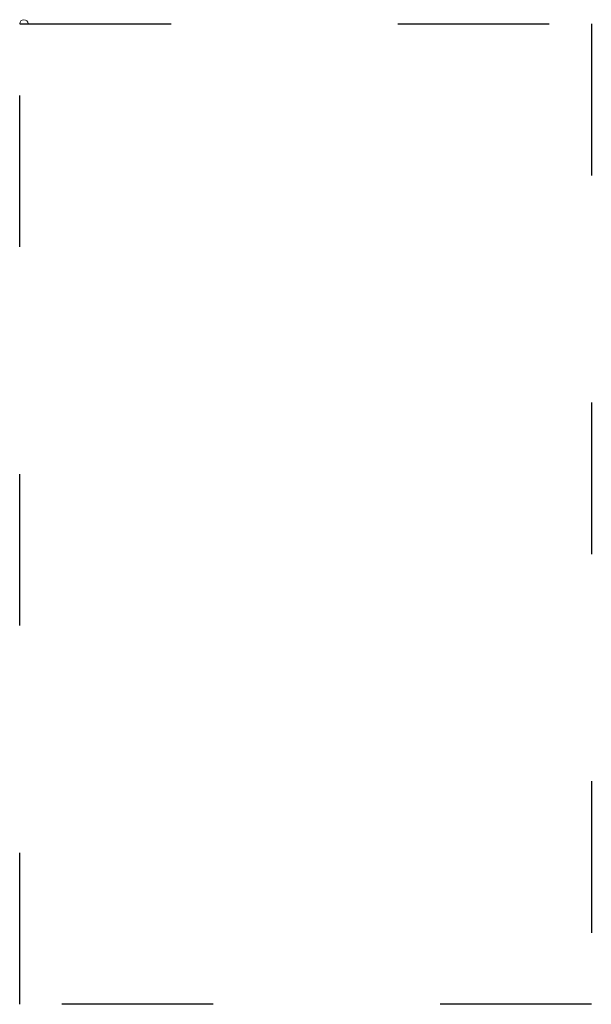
# Model space of a CAD drawing. Header units: millimetres. Extents: x -37273 to 136949, y -1495242345 to -598.
# Tile 1 of 44: x 80197 to 80333, y -747604877 to -747604643. Entities that reach past the tile are written whole.
import ezdxf

# ---------------------------------------------------------------- set-up
doc = ezdxf.new("R2010")
doc.units = ezdxf.units.MM
doc.linetypes.add('ACAD_ISO03W100', pattern=[30, 12, -18])
doc.layers.add('urządzenia', color=252, linetype='Continuous', lineweight=0)
doc.layers.add('wymiarowannie', color=253, linetype='Continuous', lineweight=5)

msp = doc.modelspace()

# ---------------------------------------------------------------- linework, layer by layer
at = {"layer": 'urządzenia', "linetype": 'Continuous', "lineweight": 13}
msp.add_arc((80198.39, -747604644.11), 1, 0, 180, dxfattribs=at)
at = {"layer": 'wymiarowannie', "color": 241, "linetype": 'ACAD_ISO03W100', "lineweight": 30, "ltscale": 3, "true_color": 0xf7abae}
for p, q in [((80197.39, -747604644.11), (80333.39, -747604644.11)), ((80197.39, -747604877.11), (80197.39, -747604644.11)), ((80333.39, -747604644.11), (80333.39, -747604877.11)), ((80333.39, -747604877.11), (80197.39, -747604877.11))]:
    msp.add_line(p, q, dxfattribs=at)

doc.saveas('drawing.dxf')
